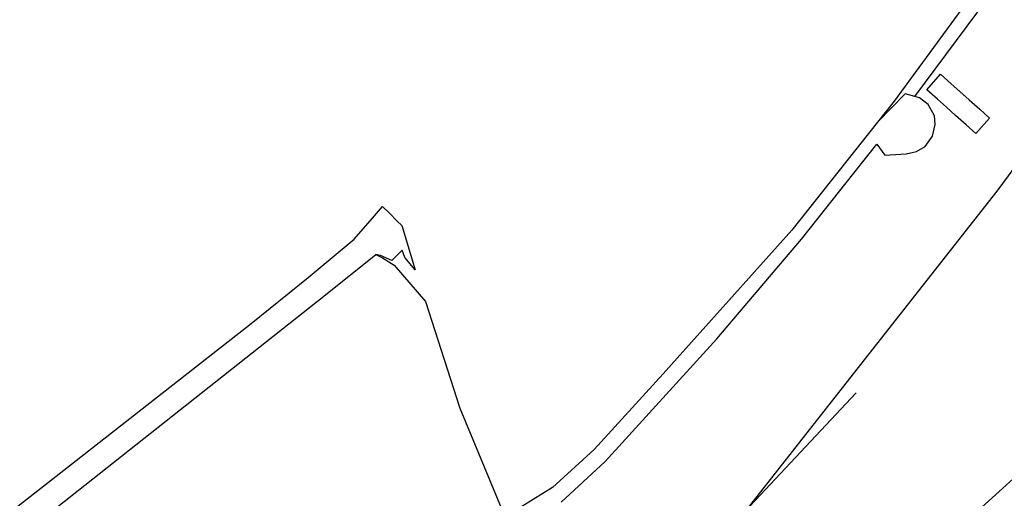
# Model space of a CAD drawing. Header units: metres. Extents: x -535942 to -530626, y -1087729 to -1086275.
# Tile 180 of 247: x -534478 to -534185, y -1086744 to -1086602. Entities that reach past the tile are written whole.
import ezdxf

# ---------------------------------------------------------------- set-up
doc = ezdxf.new("R2010")
doc.units = ezdxf.units.M
doc.layers.add('_blok katastr', color=7, linetype='Continuous')
doc.layers.add('_blok SS sítě', color=7, linetype='Continuous')
doc.layers.add('BT_hranice_parcel', color=7, linetype='Continuous', true_color=0x007f00)
doc.layers.add('sítě_GasNet-STL', color=7, linetype='PLYN_STŘEDOTLAK_PN', true_color=0xb80000)
doc.linetypes.add('PLYN_STŘEDOTLAK_PN', pattern='A,2,-1,1,-1,2,-3,2,-7,[13,insite.shx,S=1,R=0,X=0,Y=0],-7', length=26)

# ---------------------------------------------------------------- blocks, each defined once
blk = doc.blocks.new('_KATASTR')
at = {"layer": 'BT_hranice_parcel', "lineweight": -3}
for points in [[(-534211.43, -1086624.63), (-534186.51, -1086591.08), (-534167.21, -1086565.85), (-534159.26, -1086557.53), (-534152.68, -1086550.63), (-534147.17, -1086545.83), (-534121.58, -1086521.89), (-534104.41, -1086504.59), (-534084.54, -1086488.58), (-534063.56, -1086472.14), (-534047.94, -1086454.96), (-534037.17, -1086442.54), (-534038.68, -1086440.83), (-534040.75, -1086438.47), (-534051.79, -1086450.44), (-534068.15, -1086470.7), (-534087.6, -1086486.75), (-534108.03, -1086502.41), (-534124.01, -1086519.2), (-534155.06, -1086547.27), (-534170.81, -1086563.16), (-534190, -1086588.38), (-534217.52, -1086625.99), (-534222.5, -1086632.26)], [(-534193.18, -1086635.65), (-534196.09, -1086633.06), (-534199.23, -1086630.26), (-534201.99, -1086627.8), (-534204.65, -1086625.43), (-534207.81, -1086622.61), (-534203.7, -1086618), (-534200.52, -1086620.84), (-534197.93, -1086623.16), (-534195.18, -1086625.63), (-534192.05, -1086628.42), (-534189.15, -1086631.13), (-534193.18, -1086635.65)], [(-534164.01, -1086621.95), (-534186.95, -1086652.84), (-534229.84, -1086707.33), (-534266.25, -1086753.6), (-534295.52, -1086769.8), (-534295.33, -1086770.23), (-534296.51, -1086770.95), (-534296.22, -1086771.4), (-534293.44, -1086769.71), (-534290.2, -1086767.74), (-534286.91, -1086765.73), (-534283.37, -1086772.05), (-534286.62, -1086774.02), (-534289.91, -1086776.02), (-534293.21, -1086778.02), (-534296.12, -1086779.78), (-534299.32, -1086781.73), (-534302.36, -1086783.57), (-534305.56, -1086785.51), (-534308.85, -1086787.5), (-534311.95, -1086789.38), (-534314.98, -1086791.22), (-534318.28, -1086793.22), (-534321.28, -1086795.04)], [(-534316.95, -1086745.57), (-534303.76, -1086733.5), (-534270.51, -1086696.84), (-534245.25, -1086667.13), (-534222.69, -1086638.88), (-534220.37, -1086642.15), (-534214.01, -1086641.74), (-534210.89, -1086641.05), (-534208.35, -1086639.51), (-534206.16, -1086636.5), (-534205.36, -1086632.93), (-534205.52, -1086630.41), (-534207.44, -1086627), (-534210.01, -1086625.03), (-534211.43, -1086624.63), (-534214.28, -1086623.83), (-534222.5, -1086632.26), (-534248.12, -1086664.48), (-534282.31, -1086702.69), (-534286.5, -1086707.37), (-534307.05, -1086729.85), (-534319.49, -1086741.2), (-534333.96, -1086750.16)], [(-534513.93, -1086774), (-534409.4, -1086692.3), (-534392.38, -1086678.64), (-534378.65, -1086667.16), (-534373.21, -1086660.95), (-534370.29, -1086657.4), (-534368.08, -1086659.55), (-534365.92, -1086661.65), (-534364.44, -1086663.08), (-534360.46, -1086676.3), (-534363.53, -1086672.62), (-534364.33, -1086670.46), (-534367.5, -1086673.56), (-534370.79, -1086672.06), (-534372.23, -1086671.73)], [(-534444.99, -1086812.31), (-534490.83, -1086837.65), (-534600.14, -1086913.28), (-534615.38, -1086922.91), (-534604.81, -1086902.73), (-534581.94, -1086856.39), (-534573.9, -1086843.84), (-534564.53, -1086830.37), (-534552.12, -1086816.37), (-534544.29, -1086807.79), (-534528.58, -1086795.4), (-534387.22, -1086683.81), (-534372.23, -1086671.73), (-534370.29, -1086672.75), (-534366.72, -1086674.91), (-534357.46, -1086685.77), (-534347.15, -1086717.56), (-534334.38, -1086748.48), (-534333.96, -1086750.16), (-534348.89, -1086759.99), (-534376.28, -1086774.32), (-534410.42, -1086793.24)], [(-534117.47, -1086678.3), (-534155.77, -1086714.9), (-534211.41, -1086765.14), (-534247.4, -1086796.32), (-534284.19, -1086828.84), (-534317.59, -1086858.24), (-534311.74, -1086854.54), (-534249.79, -1086814.91)]]:
    blk.add_lwpolyline(points, dxfattribs=at)
blk = doc.blocks.new('ss plyn')
at = {"layer": 'sítě_GasNet-STL', "color": 251, "linetype": 'PLYN_STŘEDOTLAK_PN', "lineweight": 15}
blk.add_lwpolyline([(-534297.19, -1086814.08), (-534295.39, -1086812.88), (-534271.5, -1086790.19), (-534271.08, -1086789.93), (-534269.41, -1086789.24), (-534271.06, -1086785.32), (-534279.86, -1086768.58), (-534280.12, -1086767.54), (-534228.94, -1086712.97)], dxfattribs=at)

msp = doc.modelspace()

# ---------------------------------------------------------------- block references
at = {"layer": '_blok katastr', "lineweight": -3}
msp.add_blockref('_KATASTR', (0, 0), dxfattribs=at)
at = {"layer": '_blok SS sítě'}
msp.add_blockref('ss plyn', (0, 0), dxfattribs=at)

doc.saveas('drawing.dxf')
